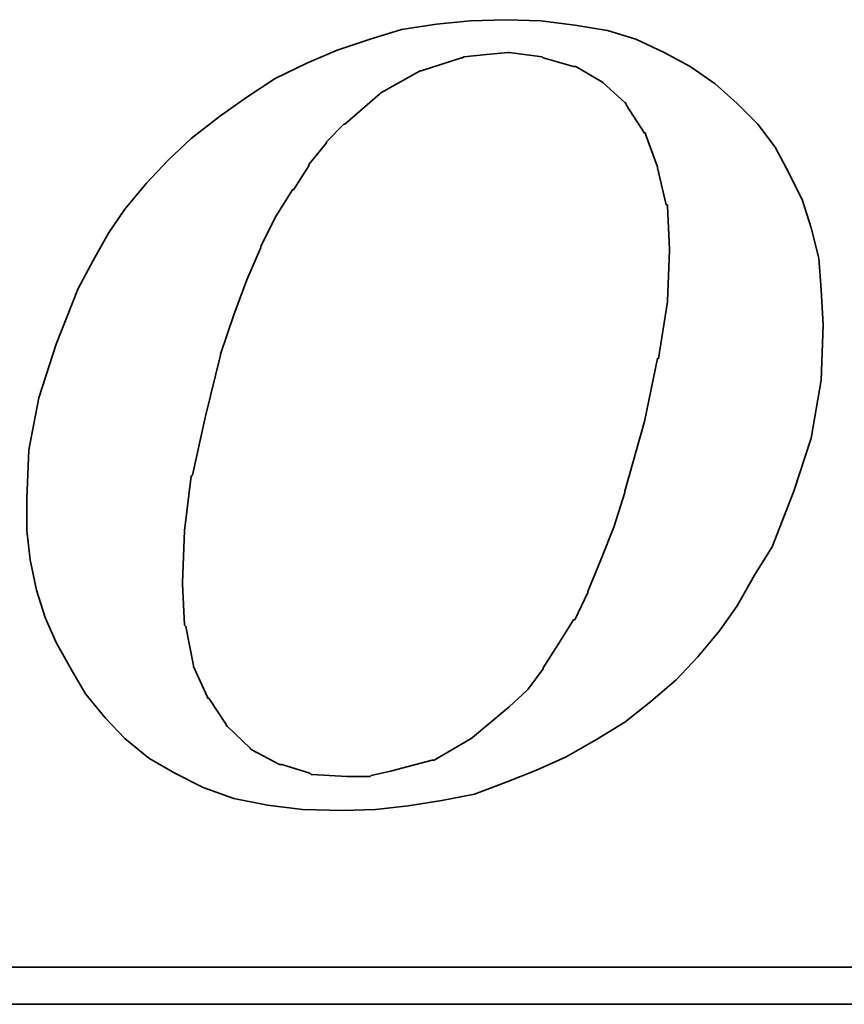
# Model space of a CAD drawing. Extents: x -178 to 287, y 74 to 351.
# Tile 42 of 48: x 222.45 to 225.13, y 141.93 to 145.13. Entities that reach past the tile are written whole.
import ezdxf

# ---------------------------------------------------------------- set-up
doc = ezdxf.new("R2010")
doc.units = 0
doc.header["$LTSCALE"] = 3
doc.header["$MEASUREMENT"] = 0
doc.layers.add('DIM', color=4, linetype='CONTINUOUS')
doc.layers.add('layer 1', color=7, linetype='CONTINUOUS')

# ---------------------------------------------------------------- blocks, each defined once
blk = doc.blocks.new('TBI MOTION logo(完整正式版)')
at = {"layer": 'layer 1', "color": 22, "lineweight": 35}
for points, knots in [([(35.79625, -6.98375), (35.79625, -6.98375), (36.23125, -7.43875), (36.23125, -7.43875), (36.23125, -7.43875), (36.23125, -7.43875), (36.75625, -7.87125), (36.75625, -7.87125), (36.75625, -7.87125), (36.75625, -7.87125), (37.33125, -8.20375), (37.33125, -8.20375), (37.33125, -8.20375), (37.33125, -8.20375), (37.95625, -8.51875), (37.95625, -8.51875), (37.95625, -8.51875), (37.95625, -8.51875), (38.62625, -8.75875), (38.62625, -8.75875), (38.62625, -8.75875), (38.62625, -8.75875), (39.37125, -8.90375), (39.37125, -8.90375), (39.37125, -8.90375), (39.37125, -8.90375), (40.14125, -8.99875), (40.14125, -8.99875), (40.14125, -8.99875), (40.14125, -8.99875), (41.02625, -9.02375), (41.02625, -9.02375), (41.02625, -9.02375), (41.02625, -9.02375), (41.74625, -8.99875), (41.74625, -8.99875), (41.74625, -8.99875), (41.74625, -8.99875), (42.46625, -8.92375), (42.46625, -8.92375), (42.46625, -8.92375), (42.46625, -8.92375), (43.21125, -8.80625), (43.21125, -8.80625), (43.21125, -8.80625), (43.21125, -8.80625), (43.93125, -8.66375), (43.93125, -8.66375), (43.93125, -8.66375), (43.93125, -8.66375), (44.62625, -8.39875), (44.62625, -8.39875), (44.62625, -8.39875), (44.62625, -8.39875), (45.29625, -8.13375), (45.29625, -8.13375), (45.29625, -8.13375), (45.29625, -8.13375), (45.94625, -7.84375), (45.94625, -7.84375), (45.94625, -7.84375), (45.94625, -7.84375), (46.61625, -7.46375), (46.61625, -7.46375), (46.61625, -7.46375), (46.61625, -7.46375), (47.24125, -7.07875), (47.24125, -7.07875), (47.24125, -7.07875), (47.24125, -7.07875), (47.81625, -6.62375), (47.81625, -6.62375), (47.81625, -6.62375), (47.81625, -6.62375), (48.36875, -6.14375), (48.36875, -6.14375), (48.36875, -6.14375), (48.36875, -6.14375), (48.84625, -5.64125), (48.84625, -5.64125), (48.84625, -5.64125), (48.84625, -5.64125), (49.32625, -5.06375), (49.32625, -5.06375), (49.32625, -5.06375), (49.32625, -5.06375), (49.71125, -4.51374), (49.71125, -4.51374), (49.71125, -4.51374), (49.71125, -4.51374), (50.09625, -3.83874), (50.09625, -3.83874), (50.09625, -3.83874), (50.09625, -3.83874), (50.48125, -3.21374), (50.48125, -3.21374), (50.48125, -3.21374), (50.48125, -3.21374), (50.96125, -1.99125), (50.96125, -1.99125), (50.96125, -1.99125), (50.96125, -1.99125), (51.34375, -0.81875), (51.34375, -0.81875), (51.34375, -0.81875), (51.34375, -0.81875), (51.56125, 0.45624), (51.56125, 0.45624), (51.56125, 0.45624), (51.56125, 0.45624), (51.60625, 1.67624), (51.60625, 1.67624), (51.60625, 1.67624), (51.60625, 1.67624), (51.56125, 2.44625), (51.56125, 2.44625), (51.56125, 2.44625), (51.56125, 2.44625), (51.51125, 3.14125), (51.51125, 3.14125), (51.51125, 3.14125), (51.51125, 3.14125), (51.34375, 3.81125), (51.34375, 3.81125), (51.34375, 3.81125), (51.34375, 3.81125), (51.15125, 4.41125), (51.15125, 4.41125), (51.15125, 4.41125), (51.15125, 4.41125), (50.86125, 5.01125), (50.86125, 5.01125), (50.86125, 5.01125), (50.86125, 5.01125), (50.55125, 5.58875), (50.55125, 5.58875), (50.55125, 5.58875), (50.55125, 5.58875), (50.16625, 6.09125), (50.16625, 6.09125), (50.16625, 6.09125), (50.16625, 6.09125), (49.71125, 6.54875), (49.71125, 6.54875), (49.71125, 6.54875), (49.71125, 6.54875), (49.23125, 6.98125), (49.23125, 6.98125), (49.23125, 6.98125), (49.23125, 6.98125), (48.67875, 7.36625), (48.67875, 7.36625), (48.67875, 7.36625), (48.67875, 7.36625), (48.10375, 7.67625), (48.10375, 7.67625), (48.10375, 7.67625), (48.10375, 7.67625), (47.48125, 7.96375), (47.48125, 7.96375), (47.48125, 7.96375), (47.48125, 7.96375), (46.85625, 8.15625), (46.85625, 8.15625), (46.85625, 8.15625), (46.85625, 8.15625), (46.13625, 8.27624), (46.13625, 8.27624), (46.13625, 8.27624), (46.13625, 8.27624), (45.39125, 8.37125), (45.39125, 8.37125), (45.39125, 8.37125), (45.39125, 8.37125), (44.62625, 8.39624), (44.62625, 8.39624), (44.62625, 8.39624), (44.62625, 8.39624), (43.83625, 8.37125), (43.83625, 8.37125), (43.83625, 8.37125), (43.83625, 8.37125), (43.09125, 8.30125), (43.09125, 8.30125), (43.09125, 8.30125), (43.09125, 8.30125), (42.32125, 8.18125), (42.32125, 8.18125), (42.32125, 8.18125), (42.32125, 8.18125), (41.62875, 7.96375), (41.62875, 7.96375), (41.62875, 7.96375), (41.62875, 7.96375), (40.90625, 7.72625), (40.90625, 7.72625), (40.90625, 7.72625), (40.90625, 7.72625), (40.23624, 7.43625), (40.23624, 7.43625), (40.23624, 7.43625), (40.23624, 7.43625), (39.54124, 7.10125), (39.54124, 7.10125), (39.54124, 7.10125), (39.54124, 7.10125), (38.91625, 6.69125), (38.91625, 6.69125), (38.91625, 6.69125), (38.91625, 6.69125), (38.31625, 6.26125), (38.31625, 6.26125), (38.31625, 6.26125), (38.31625, 6.26125), (37.69125, 5.78125), (37.69125, 5.78125), (37.69125, 5.78125), (37.69125, 5.78125), (37.18625, 5.30125), (37.18625, 5.30125), (37.18625, 5.30125), (37.18625, 5.30125), (36.70625, 4.79624), (36.70625, 4.79624), (36.70625, 4.79624), (36.70625, 4.79624), (36.23125, 4.22125), (36.23125, 4.22125), (36.23125, 4.22125), (36.23125, 4.22125), (35.87124, 3.69375), (35.87124, 3.69375), (35.87124, 3.69375), (35.87124, 3.69375), (35.53125, 3.09125), (35.53125, 3.09125), (35.53125, 3.09125), (35.53125, 3.09125), (35.19875, 2.47125), (35.19875, 2.47125), (35.19875, 2.47125), (35.19875, 2.47125), (34.71625, 1.24625), (34.71625, 1.24625), (34.71625, 1.24625), (34.71625, 1.24625), (34.33125, 0.06874), (34.33125, 0.06874), (34.33125, 0.06874), (34.33125, 0.06874), (34.11625, -1.07875), (34.11625, -1.07875), (34.11625, -1.07875), (34.11625, -1.07875), (34.07125, -2.15875), (34.07125, -2.15875), (34.07125, -2.15875), (34.07125, -2.15875), (34.07125, -2.85375), (34.07125, -2.85375), (34.07125, -2.85375), (34.07125, -2.85375), (34.14125, -3.50375), (34.14125, -3.50375), (34.14125, -3.50375), (34.14125, -3.50375), (34.28625, -4.17375), (34.28625, -4.17375), (34.28625, -4.17375), (34.28625, -4.17375), (34.47625, -4.77624), (34.47625, -4.77624), (34.47625, -4.77624), (34.47625, -4.77624), (34.71625, -5.32625), (34.71625, -5.32625), (34.71625, -5.32625), (34.71625, -5.32625), (35.05375, -5.92875), (35.05375, -5.92875), (35.05375, -5.92875), (35.05375, -5.92875), (35.36375, -6.45375), (35.36375, -6.45375), (35.36375, -6.45375), (35.36375, -6.45375), (35.79625, -6.98375), (35.79625, -6.98375)], [0, 0, 0, 0, 0.01388889, 0.01388889, 0.01388889, 0.01388889, 0.02777778, 0.02777778, 0.02777778, 0.02777778, 0.04166667, 0.04166667, 0.04166667, 0.04166667, 0.05555556, 0.05555556, 0.05555556, 0.05555556, 0.06944444, 0.06944444, 0.06944444, 0.06944444, 0.08333333, 0.08333333, 0.08333333, 0.08333333, 0.09722222, 0.09722222, 0.09722222, 0.09722222, 0.11111111, 0.11111111, 0.11111111, 0.11111111, 0.125, 0.125, 0.125, 0.125, 0.13888889, 0.13888889, 0.13888889, 0.13888889, 0.15277778, 0.15277778, 0.15277778, 0.15277778, 0.16666667, 0.16666667, 0.16666667, 0.16666667, 0.18055556, 0.18055556, 0.18055556, 0.18055556, 0.19444444, 0.19444444, 0.19444444, 0.19444444, 0.20833333, 0.20833333, 0.20833333, 0.20833333, 0.22222222, 0.22222222, 0.22222222, 0.22222222, 0.23611111, 0.23611111, 0.23611111, 0.23611111, 0.25, 0.25, 0.25, 0.25, 0.26388889, 0.26388889, 0.26388889, 0.26388889, 0.27777778, 0.27777778, 0.27777778, 0.27777778, 0.29166667, 0.29166667, 0.29166667, 0.29166667, 0.30555556, 0.30555556, 0.30555556, 0.30555556, 0.31944444, 0.31944444, 0.31944444, 0.31944444, 0.33333333, 0.33333333, 0.33333333, 0.33333333, 0.34722222, 0.34722222, 0.34722222, 0.34722222, 0.36111111, 0.36111111, 0.36111111, 0.36111111, 0.375, 0.375, 0.375, 0.375, 0.38888889, 0.38888889, 0.38888889, 0.38888889, 0.40277778, 0.40277778, 0.40277778, 0.40277778, 0.41666667, 0.41666667, 0.41666667, 0.41666667, 0.43055556, 0.43055556, 0.43055556, 0.43055556, 0.44444444, 0.44444444, 0.44444444, 0.44444444, 0.45833333, 0.45833333, 0.45833333, 0.45833333, 0.47222222, 0.47222222, 0.47222222, 0.47222222, 0.48611111, 0.48611111, 0.48611111, 0.48611111, 0.5, 0.5, 0.5, 0.5, 0.51388889, 0.51388889, 0.51388889, 0.51388889, 0.52777778, 0.52777778, 0.52777778, 0.52777778, 0.54166667, 0.54166667, 0.54166667, 0.54166667, 0.55555556, 0.55555556, 0.55555556, 0.55555556, 0.56944444, 0.56944444, 0.56944444, 0.56944444, 0.58333333, 0.58333333, 0.58333333, 0.58333333, 0.59722222, 0.59722222, 0.59722222, 0.59722222, 0.61111111, 0.61111111, 0.61111111, 0.61111111, 0.625, 0.625, 0.625, 0.625, 0.63888889, 0.63888889, 0.63888889, 0.63888889, 0.65277778, 0.65277778, 0.65277778, 0.65277778, 0.66666667, 0.66666667, 0.66666667, 0.66666667, 0.68055556, 0.68055556, 0.68055556, 0.68055556, 0.69444444, 0.69444444, 0.69444444, 0.69444444, 0.70833333, 0.70833333, 0.70833333, 0.70833333, 0.72222222, 0.72222222, 0.72222222, 0.72222222, 0.73611111, 0.73611111, 0.73611111, 0.73611111, 0.75, 0.75, 0.75, 0.75, 0.76388889, 0.76388889, 0.76388889, 0.76388889, 0.77777778, 0.77777778, 0.77777778, 0.77777778, 0.79166667, 0.79166667, 0.79166667, 0.79166667, 0.80555556, 0.80555556, 0.80555556, 0.80555556, 0.81944444, 0.81944444, 0.81944444, 0.81944444, 0.83333333, 0.83333333, 0.83333333, 0.83333333, 0.84722222, 0.84722222, 0.84722222, 0.84722222, 0.86111111, 0.86111111, 0.86111111, 0.86111111, 0.875, 0.875, 0.875, 0.875, 0.88888889, 0.88888889, 0.88888889, 0.88888889, 0.90277778, 0.90277778, 0.90277778, 0.90277778, 0.91666667, 0.91666667, 0.91666667, 0.91666667, 0.93055556, 0.93055556, 0.93055556, 0.93055556, 0.94444444, 0.94444444, 0.94444444, 0.94444444, 0.95833333, 0.95833333, 0.95833333, 0.95833333, 0.97222222, 0.97222222, 0.97222222, 0.97222222, 0.98611111, 0.98611111, 0.98611111, 0.98611111, 1, 1, 1, 1]), ([(38.33875, 1.03124), (38.33875, 1.03124), (38.62625, 1.89625), (38.62625, 1.89625), (38.62625, 1.89625), (38.62625, 1.89625), (38.91625, 2.66375), (38.91625, 2.66375), (38.91625, 2.66375), (38.91625, 2.66375), (39.22625, 3.38125), (39.22625, 3.38125), (39.22625, 3.38125), (39.22625, 3.38125), (39.22625, 3.40624), (39.22625, 3.40624), (39.22625, 3.40624), (39.22625, 3.40624), (39.56124, 4.07624), (39.56124, 4.07624), (39.56124, 4.07624), (39.56124, 4.07624), (39.92125, 4.65125), (39.92125, 4.65125), (39.92125, 4.65125), (39.92125, 4.65125), (39.94625, 4.65125), (39.94625, 4.65125), (39.94625, 4.65125), (39.94625, 4.65125), (40.28125, 5.17875), (40.28125, 5.17875), (40.28125, 5.17875), (40.28125, 5.17875), (40.28125, 5.20375), (40.28125, 5.20375), (40.28125, 5.20375), (40.28125, 5.20375), (40.66875, 5.68625), (40.66875, 5.68625), (40.66875, 5.68625), (40.66875, 5.68625), (40.66875, 5.70625), (40.66875, 5.70625), (40.66875, 5.70625), (40.66875, 5.70625), (41.05124, 6.09125), (41.05124, 6.09125), (41.05124, 6.09125), (41.05124, 6.09125), (41.07625, 6.09125), (41.07625, 6.09125), (41.07625, 6.09125), (41.07625, 6.09125), (41.84125, 6.76625), (41.84125, 6.76625), (41.84125, 6.76625), (41.84125, 6.76625), (41.86625, 6.78625), (41.86625, 6.78625), (41.86625, 6.78625), (41.86625, 6.78625), (42.73125, 7.26624), (42.73125, 7.26624), (42.73125, 7.26624), (42.73125, 7.26624), (42.75625, 7.26624), (42.75625, 7.26624), (42.75625, 7.26624), (42.75625, 7.26624), (43.18625, 7.41125), (43.18625, 7.41125), (43.18625, 7.41125), (43.18625, 7.41125), (43.64125, 7.55625), (43.64125, 7.55625), (43.64125, 7.55625), (43.64125, 7.55625), (43.66625, 7.55625), (43.66625, 7.55625), (43.66625, 7.55625), (43.66625, 7.55625), (43.69125, 7.58124), (43.69125, 7.58124), (43.69125, 7.58124), (43.69125, 7.58124), (44.19125, 7.62625), (44.19125, 7.62625), (44.19125, 7.62625), (44.19125, 7.62625), (44.67125, 7.67625), (44.67125, 7.67625), (44.67125, 7.67625), (44.67125, 7.67625), (44.69625, 7.67625), (44.69625, 7.67625), (44.69625, 7.67625), (44.69625, 7.67625), (45.41875, 7.58124), (45.41875, 7.58124), (45.41875, 7.58124), (45.41875, 7.58124), (45.44125, 7.55625), (45.44125, 7.55625), (45.44125, 7.55625), (45.44125, 7.55625), (46.11125, 7.36625), (46.11125, 7.36625), (46.11125, 7.36625), (46.11125, 7.36625), (46.13625, 7.36625), (46.13625, 7.36625), (46.13625, 7.36625), (46.13625, 7.36625), (46.15875, 7.36625), (46.15875, 7.36625), (46.15875, 7.36625), (46.15875, 7.36625), (46.73625, 7.02624), (46.73625, 7.02624), (46.73625, 7.02624), (46.73625, 7.02624), (46.76125, 7.00624), (46.76125, 7.00624), (46.76125, 7.00624), (46.76125, 7.00624), (47.24125, 6.57124), (47.24125, 6.57124), (47.24125, 6.57124), (47.24125, 6.57124), (47.26625, 6.54875), (47.26625, 6.54875), (47.26625, 6.54875), (47.26625, 6.54875), (47.26625, 6.52375), (47.26625, 6.52375), (47.26625, 6.52375), (47.26625, 6.52375), (47.67375, 5.89875), (47.67375, 5.89875), (47.67375, 5.89875), (47.67375, 5.89875), (47.69625, 5.89875), (47.69625, 5.89875), (47.69625, 5.89875), (47.69625, 5.89875), (47.69625, 5.87625), (47.69625, 5.87625), (47.69625, 5.87625), (47.69625, 5.87625), (47.96125, 5.15625), (47.96125, 5.15625), (47.96125, 5.15625), (47.96125, 5.15625), (47.96125, 5.13125), (47.96125, 5.13125), (47.96125, 5.13125), (47.96125, 5.13125), (48.15125, 4.31875), (48.15125, 4.31875), (48.15125, 4.31875), (48.15125, 4.31875), (48.17625, 4.31875), (48.17625, 4.31875), (48.17625, 4.31875), (48.17625, 4.31875), (48.17625, 4.29125), (48.17625, 4.29125), (48.17625, 4.29125), (48.17625, 4.29125), (48.22625, 3.33125), (48.22625, 3.33125), (48.22625, 3.33125), (48.22625, 3.33125), (48.22625, 3.30875), (48.22625, 3.30875), (48.22625, 3.30875), (48.22625, 3.30875), (48.17625, 2.20624), (48.17625, 2.20624), (48.17625, 2.20624), (48.17625, 2.20624), (48.17625, 2.18124), (48.17625, 2.18124), (48.17625, 2.18124), (48.17625, 2.18124), (47.98375, 0.93624), (47.98375, 0.93624), (47.98375, 0.93624), (47.98375, 0.93624), (47.96125, 0.93624), (47.96125, 0.93624), (47.96125, 0.93624), (47.96125, 0.93624), (47.67375, -0.45874), (47.67375, -0.45874), (47.67375, -0.45874), (47.67375, -0.45874), (47.24125, -1.99125), (47.24125, -1.99125), (47.24125, -1.99125), (47.24125, -1.99125), (47.24125, -2.01874), (47.24125, -2.01874), (47.24125, -2.01874), (47.24125, -2.01874), (47.00125, -2.78375), (47.00125, -2.78375), (47.00125, -2.78375), (47.00125, -2.78375), (46.71125, -3.50375), (46.71125, -3.50375), (46.71125, -3.50375), (46.71125, -3.50375), (46.42625, -4.19875), (46.42625, -4.19875), (46.42625, -4.19875), (46.42625, -4.19875), (46.42625, -4.22375), (46.42625, -4.22375), (46.42625, -4.22375), (46.42625, -4.22375), (46.13625, -4.82374), (46.13625, -4.82374), (46.13625, -4.82374), (46.13625, -4.82374), (46.11125, -4.82374), (46.11125, -4.82374), (46.11125, -4.82374), (46.11125, -4.82374), (45.77625, -5.35125), (45.77625, -5.35125), (45.77625, -5.35125), (45.77625, -5.35125), (45.44125, -5.87875), (45.44125, -5.87875), (45.44125, -5.87875), (45.44125, -5.87875), (45.44125, -5.90375), (45.44125, -5.90375), (45.44125, -5.90375), (45.44125, -5.90375), (45.10625, -6.35875), (45.10625, -6.35875), (45.10625, -6.35875), (45.10625, -6.35875), (45.08125, -6.38375), (45.08125, -6.38375), (45.08125, -6.38375), (45.08125, -6.38375), (44.69625, -6.74375), (44.69625, -6.74375), (44.69625, -6.74375), (44.69625, -6.74375), (43.88375, -7.41625), (43.88375, -7.41625), (43.88375, -7.41625), (43.88375, -7.41625), (43.85625, -7.43875), (43.85625, -7.43875), (43.85625, -7.43875), (43.85625, -7.43875), (43.04125, -7.91875), (43.04125, -7.91875), (43.04125, -7.91875), (43.04125, -7.91875), (43.01625, -7.91875), (43.01625, -7.91875), (43.01625, -7.91875), (43.01625, -7.91875), (42.99625, -7.91875), (42.99625, -7.91875), (42.99625, -7.91875), (42.99625, -7.91875), (42.08125, -8.15875), (42.08125, -8.15875), (42.08125, -8.15875), (42.08125, -8.15875), (41.65125, -8.25625), (41.65125, -8.25625), (41.65125, -8.25625), (41.65125, -8.25625), (41.62875, -8.27875), (41.62875, -8.27875), (41.62875, -8.27875), (41.62875, -8.27875), (41.60125, -8.27875), (41.60125, -8.27875), (41.60125, -8.27875), (41.60125, -8.27875), (41.12125, -8.27875), (41.12125, -8.27875), (41.12125, -8.27875), (41.12125, -8.27875), (40.35624, -8.23125), (40.35624, -8.23125), (40.35624, -8.23125), (40.35624, -8.23125), (40.33125, -8.23125), (40.33125, -8.23125), (40.33125, -8.23125), (40.33125, -8.23125), (40.30625, -8.20375), (40.30625, -8.20375), (40.30625, -8.20375), (40.30625, -8.20375), (39.68375, -8.01375), (39.68375, -8.01375), (39.68375, -8.01375), (39.68375, -8.01375), (39.66124, -8.01375), (39.66124, -8.01375), (39.66124, -8.01375), (39.66124, -8.01375), (39.63625, -8.01375), (39.63625, -8.01375), (39.63625, -8.01375), (39.63625, -8.01375), (39.01125, -7.67875), (39.01125, -7.67875), (39.01125, -7.67875), (39.01125, -7.67875), (38.98875, -7.65375), (38.98875, -7.65375), (38.98875, -7.65375), (38.98875, -7.65375), (38.48625, -7.17375), (38.48625, -7.17375), (38.48625, -7.17375), (38.48625, -7.17375), (38.45875, -7.14875), (38.45875, -7.14875), (38.45875, -7.14875), (38.45875, -7.14875), (38.45875, -7.12875), (38.45875, -7.12875), (38.45875, -7.12875), (38.45875, -7.12875), (38.07625, -6.54875), (38.07625, -6.54875), (38.07625, -6.54875), (38.07625, -6.54875), (38.05125, -6.54875), (38.05125, -6.54875), (38.05125, -6.54875), (38.05125, -6.54875), (38.05125, -6.52875), (38.05125, -6.52875), (38.05125, -6.52875), (38.05125, -6.52875), (37.74125, -5.85375), (37.74125, -5.85375), (37.74125, -5.85375), (37.74125, -5.85375), (37.74125, -5.82875), (37.74125, -5.82875), (37.74125, -5.82875), (37.74125, -5.82875), (37.57375, -4.96875), (37.57375, -4.96875), (37.57375, -4.96875), (37.57375, -4.96875), (37.54625, -4.94375), (37.54625, -4.94375), (37.54625, -4.94375), (37.54625, -4.94375), (37.50125, -4.03375), (37.50125, -4.03375), (37.50125, -4.03375), (37.50125, -4.03375), (37.50125, -4.00875), (37.50125, -4.00875), (37.50125, -4.00875), (37.50125, -4.00875), (37.54625, -2.85375), (37.54625, -2.85375), (37.54625, -2.85375), (37.54625, -2.85375), (37.69125, -1.65875), (37.69125, -1.65875), (37.69125, -1.65875), (37.69125, -1.65875), (37.71624, -1.63375), (37.71624, -1.63375), (37.71624, -1.63375), (37.71624, -1.63375), (38.00375, -0.33875), (38.00375, -0.33875), (38.00375, -0.33875), (38.00375, -0.33875), (38.33875, 1.00624), (38.33875, 1.00624), (38.33875, 1.00624), (38.33875, 1.00624), (38.33875, 1.03124), (38.33875, 1.03124)], [0, 0, 0, 0, 0.01010101, 0.01010101, 0.01010101, 0.01010101, 0.02020202, 0.02020202, 0.02020202, 0.02020202, 0.03030303, 0.03030303, 0.03030303, 0.03030303, 0.04040404, 0.04040404, 0.04040404, 0.04040404, 0.05050505, 0.05050505, 0.05050505, 0.05050505, 0.06060606, 0.06060606, 0.06060606, 0.06060606, 0.07070707, 0.07070707, 0.07070707, 0.07070707, 0.08080808, 0.08080808, 0.08080808, 0.08080808, 0.09090909, 0.09090909, 0.09090909, 0.09090909, 0.1010101, 0.1010101, 0.1010101, 0.1010101, 0.11111111, 0.11111111, 0.11111111, 0.11111111, 0.12121212, 0.12121212, 0.12121212, 0.12121212, 0.13131313, 0.13131313, 0.13131313, 0.13131313, 0.14141414, 0.14141414, 0.14141414, 0.14141414, 0.15151515, 0.15151515, 0.15151515, 0.15151515, 0.16161616, 0.16161616, 0.16161616, 0.16161616, 0.17171717, 0.17171717, 0.17171717, 0.17171717, 0.18181818, 0.18181818, 0.18181818, 0.18181818, 0.19191919, 0.19191919, 0.19191919, 0.19191919, 0.2020202, 0.2020202, 0.2020202, 0.2020202, 0.21212121, 0.21212121, 0.21212121, 0.21212121, 0.22222222, 0.22222222, 0.22222222, 0.22222222, 0.23232323, 0.23232323, 0.23232323, 0.23232323, 0.24242424, 0.24242424, 0.24242424, 0.24242424, 0.25252525, 0.25252525, 0.25252525, 0.25252525, 0.26262626, 0.26262626, 0.26262626, 0.26262626, 0.27272727, 0.27272727, 0.27272727, 0.27272727, 0.28282828, 0.28282828, 0.28282828, 0.28282828, 0.29292929, 0.29292929, 0.29292929, 0.29292929, 0.3030303, 0.3030303, 0.3030303, 0.3030303, 0.31313131, 0.31313131, 0.31313131, 0.31313131, 0.32323232, 0.32323232, 0.32323232, 0.32323232, 0.33333333, 0.33333333, 0.33333333, 0.33333333, 0.34343434, 0.34343434, 0.34343434, 0.34343434, 0.35353535, 0.35353535, 0.35353535, 0.35353535, 0.36363636, 0.36363636, 0.36363636, 0.36363636, 0.37373737, 0.37373737, 0.37373737, 0.37373737, 0.38383838, 0.38383838, 0.38383838, 0.38383838, 0.39393939, 0.39393939, 0.39393939, 0.39393939, 0.4040404, 0.4040404, 0.4040404, 0.4040404, 0.41414141, 0.41414141, 0.41414141, 0.41414141, 0.42424242, 0.42424242, 0.42424242, 0.42424242, 0.43434343, 0.43434343, 0.43434343, 0.43434343, 0.44444444, 0.44444444, 0.44444444, 0.44444444, 0.45454545, 0.45454545, 0.45454545, 0.45454545, 0.46464646, 0.46464646, 0.46464646, 0.46464646, 0.47474747, 0.47474747, 0.47474747, 0.47474747, 0.48484848, 0.48484848, 0.48484848, 0.48484848, 0.49494949, 0.49494949, 0.49494949, 0.49494949, 0.50505051, 0.50505051, 0.50505051, 0.50505051, 0.51515152, 0.51515152, 0.51515152, 0.51515152, 0.52525253, 0.52525253, 0.52525253, 0.52525253, 0.53535354, 0.53535354, 0.53535354, 0.53535354, 0.54545455, 0.54545455, 0.54545455, 0.54545455, 0.55555556, 0.55555556, 0.55555556, 0.55555556, 0.56565657, 0.56565657, 0.56565657, 0.56565657, 0.57575758, 0.57575758, 0.57575758, 0.57575758, 0.58585859, 0.58585859, 0.58585859, 0.58585859, 0.5959596, 0.5959596, 0.5959596, 0.5959596, 0.60606061, 0.60606061, 0.60606061, 0.60606061, 0.61616162, 0.61616162, 0.61616162, 0.61616162, 0.62626263, 0.62626263, 0.62626263, 0.62626263, 0.63636364, 0.63636364, 0.63636364, 0.63636364, 0.64646465, 0.64646465, 0.64646465, 0.64646465, 0.65656566, 0.65656566, 0.65656566, 0.65656566, 0.66666667, 0.66666667, 0.66666667, 0.66666667, 0.67676768, 0.67676768, 0.67676768, 0.67676768, 0.68686869, 0.68686869, 0.68686869, 0.68686869, 0.6969697, 0.6969697, 0.6969697, 0.6969697, 0.70707071, 0.70707071, 0.70707071, 0.70707071, 0.71717172, 0.71717172, 0.71717172, 0.71717172, 0.72727273, 0.72727273, 0.72727273, 0.72727273, 0.73737374, 0.73737374, 0.73737374, 0.73737374, 0.74747475, 0.74747475, 0.74747475, 0.74747475, 0.75757576, 0.75757576, 0.75757576, 0.75757576, 0.76767677, 0.76767677, 0.76767677, 0.76767677, 0.77777778, 0.77777778, 0.77777778, 0.77777778, 0.78787879, 0.78787879, 0.78787879, 0.78787879, 0.7979798, 0.7979798, 0.7979798, 0.7979798, 0.80808081, 0.80808081, 0.80808081, 0.80808081, 0.81818182, 0.81818182, 0.81818182, 0.81818182, 0.82828283, 0.82828283, 0.82828283, 0.82828283, 0.83838384, 0.83838384, 0.83838384, 0.83838384, 0.84848485, 0.84848485, 0.84848485, 0.84848485, 0.85858586, 0.85858586, 0.85858586, 0.85858586, 0.86868687, 0.86868687, 0.86868687, 0.86868687, 0.87878788, 0.87878788, 0.87878788, 0.87878788, 0.88888889, 0.88888889, 0.88888889, 0.88888889, 0.8989899, 0.8989899, 0.8989899, 0.8989899, 0.90909091, 0.90909091, 0.90909091, 0.90909091, 0.91919192, 0.91919192, 0.91919192, 0.91919192, 0.92929293, 0.92929293, 0.92929293, 0.92929293, 0.93939394, 0.93939394, 0.93939394, 0.93939394, 0.94949495, 0.94949495, 0.94949495, 0.94949495, 0.95959596, 0.95959596, 0.95959596, 0.95959596, 0.96969697, 0.96969697, 0.96969697, 0.96969697, 0.97979798, 0.97979798, 0.97979798, 0.97979798, 0.98989899, 0.98989899, 0.98989899, 0.98989899, 1, 1, 1, 1]), ([(75.90875, -9.47875), (75.90875, -9.47875), (75.90875, -12.28625), (75.90875, -12.28625), (75.90875, -12.28625), (75.90875, -12.28625), (75.90875, -12.47875), (75.90875, -12.47875), (75.90875, -12.47875), (75.90875, -12.47875), (75.71625, -12.47875), (75.71625, -12.47875), (75.71625, -12.47875), (75.71625, -12.47875), (-88.32875, -12.47875), (-88.32875, -12.47875), (-88.32875, -12.47875), (-88.32875, -12.47875), (-88.32875, -13.29375), (-88.32875, -13.29375), (-88.32875, -13.29375), (-88.32875, -13.29375), (82.89125, -13.29375), (82.89125, -13.29375), (82.89125, -13.29375), (82.89125, -13.29375), (75.90875, -9.47875), (75.90875, -9.47875)], [0, 0, 0, 0, 0.14285714, 0.14285714, 0.14285714, 0.14285714, 0.28571429, 0.28571429, 0.28571429, 0.28571429, 0.42857143, 0.42857143, 0.42857143, 0.42857143, 0.57142857, 0.57142857, 0.57142857, 0.57142857, 0.71428571, 0.71428571, 0.71428571, 0.71428571, 0.85714286, 0.85714286, 0.85714286, 0.85714286, 1, 1, 1, 1])]:
    blk.add_open_spline(points, degree=3, knots=knots, dxfattribs=at)

msp = doc.modelspace()

# ---------------------------------------------------------------- block references
at = {"layer": 'DIM', "color": 7, "xscale": 0.1478062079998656, "yscale": 0.1478062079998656, "zscale": 0.1478062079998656}
msp.add_blockref('TBI MOTION logo(完整正式版)', (217.4366, 143.8936), dxfattribs=at)

doc.saveas('drawing.dxf')
